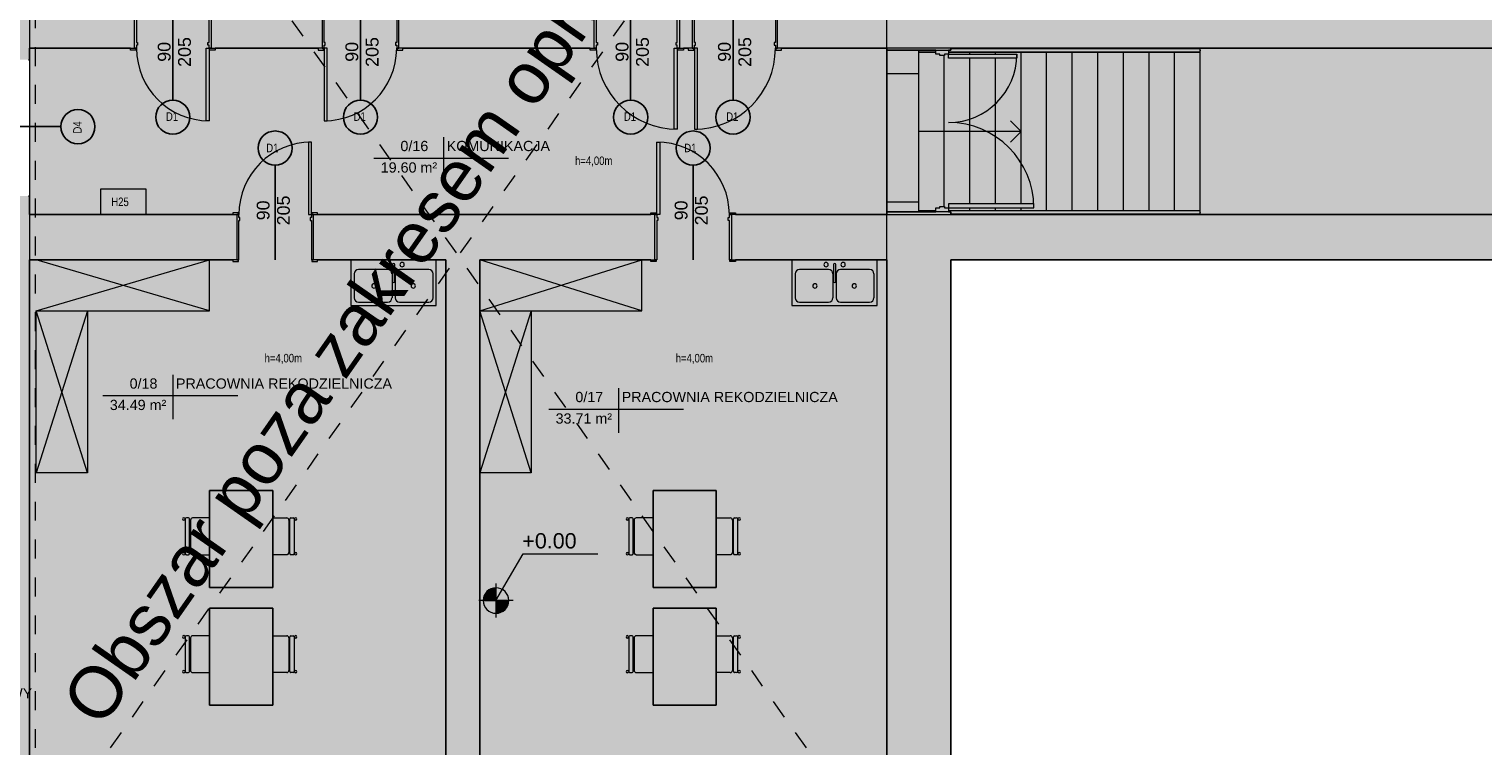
# Model space of a CAD drawing. Header units: centimetres. Extents: x 14504 to 44111, y -18976 to -7683.
# Tile 52 of 141: x 23397 to 25101, y -14026 to -13185. Entities that reach past the tile are written whole.
import ezdxf

# ---------------------------------------------------------------- set-up
doc = ezdxf.new("R2010")
doc.units = ezdxf.units.CM
doc.linetypes.add('Aligning Line 1_8_', pattern=[0.635, 0.3175, -0.3175])
doc.linetypes.add('Ponad', pattern=[0.396875, 0.238125, -0.15875])
for name, color, linetype, lineweight in [('A-AREA', 32, 'Continuous', 9), ('A-AREA-IDEN', 4, 'Continuous', 9), ('A-DETL', 6, 'Continuous', 9), ('A-DETL-GENF', 92, 'Continuous', 9), ('A-DETL-MEDM', 33, 'Continuous', 25), ('A-DETL-THIN', 151, 'Continuous', 9), ('A-DOOR', 31, 'Continuous', 9), ('A-DOOR-FRAM', 31, 'Continuous', 18), ('A-FLOR', 192, 'Continuous', 9), ('A-FLOR-HRAL', 11, 'Continuous', 9), ('A-WALL', 4, 'Continuous', 9), ('A-WALL-PATT', 111, 'Continuous', 25), ('G-ANNO-DIMS', 111, 'Continuous', 9), ('G-ANNO-TEXT', 8, 'Continuous', 9), ('I-FURN', 30, 'Continuous', 9), ('I-WALL', 2, 'Continuous', 9), ('P-SANR-FIXT', 6, 'Continuous', 9), ('S-STRS', 31, 'Continuous', 9), ('S-STRS-ANNO', 31, 'Continuous', 9)]:
    doc.layers.add(name, color=color, linetype=linetype, lineweight=lineweight)
doc.styles.add('Arial', font='arial.ttf', dxfattribs={"height": 23.8125})
doc.styles.add('Arial_1', font='arial.ttf', dxfattribs={"height": 12})
doc.styles.add('Arial_2', font='arial.ttf', dxfattribs={"height": 18})
doc.styles.add('Arial_3', font='arial.ttf', dxfattribs={"width": 0.8, "height": 18})
doc.styles.add('Arial_5', font='arial.ttf', dxfattribs={"height": 15})

# ---------------------------------------------------------------- blocks, each defined once
blk = doc.blocks.new('Drzwi-wewnętrzne-jednoskrzydłowe-dwupanelowe-drewniane - 900 x 2100mm-321364-3_Poziom parteru')
at = {"layer": 'A-DOOR', "lineweight": 18}
for p, q in [((42.5, 111.1825), (39, 111.1825)), ((39, 111.1825), (39, 26.1825)), ((42.5, 26.1825), (42.5, 111.1825)), ((39, 26.1825), (42.5, 26.1825))]:
    blk.add_line(p, q, dxfattribs=at)
at = {"layer": 'A-DOOR'}
for p, q in [((-43.135, 28.1825), (-49.635, 28.1825)), ((-49.635, 28.1825), (-49.635, 26.1825)), ((-49.635, 26.1825), (-43.135, 26.1825)), ((-43.135, 26.1825), (-43.135, 28.1825)), ((49.635, 28.1825), (43.135, 28.1825)), ((43.135, 28.1825), (43.135, 26.1825)), ((43.135, 26.1825), (49.635, 26.1825)), ((49.635, 26.1825), (49.635, 28.1825)), ((-43.135, -26.8175), (-49.635, -26.8175)), ((-49.635, -26.8175), (-49.635, -28.8175)), ((-49.635, -28.8175), (-43.135, -28.8175)), ((-43.135, -28.8175), (-43.135, -26.8175)), ((49.635, -26.8175), (43.135, -26.8175)), ((43.135, -26.8175), (43.135, -28.8175)), ((43.135, -28.8175), (49.635, -28.8175)), ((49.635, -28.8175), (49.635, -26.8175))]:
    blk.add_line(p, q, dxfattribs=at)
blk.add_arc((42.5, 26.1825), 85, 90, 180, dxfattribs=at)
at = {"layer": 'A-DOOR-FRAM'}
for p, q in [((-42.5, 26.1825), (-45, 26.1825)), ((-45, 26.1825), (-45, -26.8175)), ((-42.5, 22.6825), (-42.5, 26.1825)), ((-41.23, 22.6825), (-42.5, 22.6825)), ((-42.5, -26.8175), (-42.5, 19.19)), ((-42.5, 19.19), (-41.23, 19.19)), ((-41.23, 19.19), (-41.23, 22.6825)), ((42.5, 22.6825), (41.23, 22.6825)), ((41.23, 22.6825), (41.23, 19.19)), ((41.23, 19.19), (42.5, 19.19)), ((42.5, 26.1825), (42.5, 22.6825)), ((45, 26.1825), (42.5, 26.1825)), ((42.5, 19.19), (42.5, -26.8175)), ((45, -26.8175), (45, 26.1825)), ((-45, -26.8175), (-42.5, -26.8175)), ((42.5, -26.8175), (45, -26.8175))]:
    blk.add_line(p, q, dxfattribs=at)
blk = doc.blocks.new('Drzwi-wewnętrzne-jednoskrzydłowe-dwupanelowe-drewniane - 900 x 2100mm-321421-3_Poziom parteru')
at = {"layer": 'A-DOOR'}
for p, q in [((-49.635, 19.3175), (-43.135, 19.3175)), ((-49.635, 17.3175), (-49.635, 19.3175)), ((-43.135, 17.3175), (-49.635, 17.3175)), ((-43.135, 19.3175), (-43.135, 17.3175)), ((43.135, 19.3175), (49.635, 19.3175)), ((43.135, 17.3175), (43.135, 19.3175)), ((49.635, 17.3175), (43.135, 17.3175)), ((49.635, 19.3175), (49.635, 17.3175)), ((-49.635, -16.6825), (-43.135, -16.6825)), ((-49.635, -18.6825), (-49.635, -16.6825)), ((-43.135, -16.6825), (-43.135, -18.6825)), ((43.135, -16.6825), (49.635, -16.6825)), ((43.135, -18.6825), (43.135, -16.6825)), ((49.635, -16.6825), (49.635, -18.6825)), ((-43.135, -18.6825), (-49.635, -18.6825)), ((49.635, -18.6825), (43.135, -18.6825))]:
    blk.add_line(p, q, dxfattribs=at)
at = {"layer": 'A-DOOR', "lineweight": 18}
for p, q in [((39, -16.6825), (42.5, -16.6825)), ((39, -101.6825), (39, -16.6825)), ((42.5, -16.6825), (42.5, -101.6825)), ((42.5, -101.6825), (39, -101.6825))]:
    blk.add_line(p, q, dxfattribs=at)
at = {"layer": 'A-DOOR'}
blk.add_arc((42.5, -16.6825), 85, 180, 270, dxfattribs=at)
at = {"layer": 'A-DOOR-FRAM'}
for p, q in [((-45, 17.3175), (-42.5, 17.3175)), ((-45, -16.6825), (-45, 17.3175)), ((-42.5, 17.3175), (-42.5, -9.69)), ((42.5, 17.3175), (45, 17.3175)), ((42.5, -9.69), (42.5, 17.3175)), ((45, 17.3175), (45, -16.6825)), ((-42.5, -16.6825), (-45, -16.6825)), ((-42.5, -9.69), (-41.23, -9.69)), ((-42.5, -13.1825), (-42.5, -16.6825)), ((-41.23, -13.1825), (-42.5, -13.1825)), ((-41.23, -9.69), (-41.23, -13.1825)), ((41.23, -9.69), (42.5, -9.69)), ((41.23, -13.1825), (41.23, -9.69)), ((42.5, -13.1825), (41.23, -13.1825)), ((42.5, -16.6825), (42.5, -13.1825)), ((45, -16.6825), (42.5, -16.6825))]:
    blk.add_line(p, q, dxfattribs=at)
blk = doc.blocks.new('Drzwi-wewnętrzne-jednoskrzydłowe-dwupanelowe-drewniane - 900 x 2100mm-327950-3_Poziom parteru')
at = {"layer": 'A-DOOR'}
for p, q in [((-49.635, 28.8175), (-43.135, 28.8175)), ((-49.635, 26.8175), (-49.635, 28.8175)), ((-43.135, 26.8175), (-49.635, 26.8175)), ((-43.135, 28.8175), (-43.135, 26.8175)), ((43.135, 28.8175), (49.635, 28.8175)), ((43.135, 26.8175), (43.135, 28.8175)), ((49.635, 26.8175), (43.135, 26.8175)), ((49.635, 28.8175), (49.635, 26.8175)), ((-49.635, -26.1825), (-43.135, -26.1825)), ((-49.635, -28.1825), (-49.635, -26.1825)), ((-43.135, -28.1825), (-49.635, -28.1825)), ((-43.135, -26.1825), (-43.135, -28.1825)), ((43.135, -26.1825), (49.635, -26.1825)), ((43.135, -28.1825), (43.135, -26.1825)), ((49.635, -28.1825), (43.135, -28.1825)), ((49.635, -26.1825), (49.635, -28.1825))]:
    blk.add_line(p, q, dxfattribs=at)
at = {"layer": 'A-DOOR', "lineweight": 18}
for p, q in [((39, -26.1825), (42.5, -26.1825)), ((39, -111.1825), (39, -26.1825)), ((42.5, -26.1825), (42.5, -111.1825)), ((42.5, -111.1825), (39, -111.1825))]:
    blk.add_line(p, q, dxfattribs=at)
at = {"layer": 'A-DOOR'}
blk.add_arc((42.5, -26.1825), 85, 180, 270, dxfattribs=at)
at = {"layer": 'A-DOOR-FRAM'}
for p, q in [((-45, 26.8175), (-42.5, 26.8175)), ((-45, -26.1825), (-45, 26.8175)), ((-42.5, 26.8175), (-42.5, -19.19)), ((42.5, 26.8175), (45, 26.8175)), ((42.5, -19.19), (42.5, 26.8175)), ((45, 26.8175), (45, -26.1825)), ((-42.5, -26.1825), (-45, -26.1825)), ((-42.5, -19.19), (-41.23, -19.19)), ((-42.5, -22.6825), (-42.5, -26.1825)), ((-41.23, -22.6825), (-42.5, -22.6825)), ((-41.23, -19.19), (-41.23, -22.6825)), ((41.23, -19.19), (42.5, -19.19)), ((41.23, -22.6825), (41.23, -19.19)), ((42.5, -22.6825), (41.23, -22.6825)), ((42.5, -26.1825), (42.5, -22.6825)), ((45, -26.1825), (42.5, -26.1825))]:
    blk.add_line(p, q, dxfattribs=at)
blk = doc.blocks.new('wewnetrzne dwupanelowe - 900 x 2100mm-581646-3_Poziom parteru')
at = {"layer": 'A-DOOR'}
for p, q in [((-54.635, 19.3175), (-48.135, 19.3175)), ((-54.635, 17.3175), (-54.635, 19.3175)), ((-48.135, 17.3175), (-54.635, 17.3175)), ((-48.135, 19.3175), (-48.135, 17.3175)), ((48.135, 19.3175), (54.635, 19.3175)), ((48.135, 17.3175), (48.135, 19.3175)), ((54.635, 17.3175), (48.135, 17.3175)), ((54.635, 19.3175), (54.635, 17.3175)), ((-54.635, -16.6825), (-48.135, -16.6825)), ((-54.635, -18.6825), (-54.635, -16.6825)), ((-48.135, -16.6825), (-48.135, -18.6825)), ((48.135, -16.6825), (54.635, -16.6825)), ((48.135, -18.6825), (48.135, -16.6825)), ((54.635, -16.6825), (54.635, -18.6825)), ((-48.135, -18.6825), (-54.635, -18.6825)), ((54.635, -18.6825), (48.135, -18.6825))]:
    blk.add_line(p, q, dxfattribs=at)
at = {"layer": 'A-DOOR', "lineweight": 18}
for p, q in [((44, -16.6825), (47.5, -16.6825)), ((44, -111.6825), (44, -16.6825)), ((47.5, -16.6825), (47.5, -111.6825)), ((47.5, -111.6825), (44, -111.6825))]:
    blk.add_line(p, q, dxfattribs=at)
at = {"layer": 'A-DOOR'}
blk.add_arc((47.5, -16.6825), 95, 180, 270, dxfattribs=at)
at = {"layer": 'A-DOOR-FRAM'}
for p, q in [((-50, 17.3175), (-47.5, 17.3175)), ((-50, -16.6825), (-50, 17.3175)), ((-47.5, 17.3175), (-47.5, -9.69)), ((47.5, 17.3175), (50, 17.3175)), ((47.5, -9.69), (47.5, 17.3175)), ((50, 17.3175), (50, -16.6825)), ((-47.5, -16.6825), (-50, -16.6825)), ((-47.5, -9.69), (-46.23, -9.69)), ((-47.5, -13.1825), (-47.5, -16.6825)), ((-46.23, -13.1825), (-47.5, -13.1825)), ((-46.23, -9.69), (-46.23, -13.1825)), ((46.23, -9.69), (47.5, -9.69)), ((46.23, -13.1825), (46.23, -9.69)), ((47.5, -13.1825), (46.23, -13.1825)), ((47.5, -16.6825), (47.5, -13.1825)), ((50, -16.6825), (47.5, -16.6825))]:
    blk.add_line(p, q, dxfattribs=at)
blk = doc.blocks.new('wewnetrzne dwupanelowe - 900 x 2100mm-408655-3_Poziom parteru')
at = {"layer": 'A-DOOR', "lineweight": 18}
for p, q in [((47.5, 111.6825), (44, 111.6825)), ((44, 111.6825), (44, 16.6825)), ((47.5, 16.6825), (47.5, 111.6825)), ((44, 16.6825), (47.5, 16.6825))]:
    blk.add_line(p, q, dxfattribs=at)
at = {"layer": 'A-DOOR'}
for p, q in [((-48.135, 18.6825), (-54.635, 18.6825)), ((-54.635, 18.6825), (-54.635, 16.6825)), ((-48.135, 16.6825), (-48.135, 18.6825)), ((54.635, 18.6825), (48.135, 18.6825)), ((48.135, 18.6825), (48.135, 16.6825)), ((54.635, 16.6825), (54.635, 18.6825)), ((-54.635, 16.6825), (-48.135, 16.6825)), ((48.135, 16.6825), (54.635, 16.6825)), ((-48.135, -17.3175), (-54.635, -17.3175)), ((-54.635, -17.3175), (-54.635, -19.3175)), ((-54.635, -19.3175), (-48.135, -19.3175)), ((-48.135, -19.3175), (-48.135, -17.3175)), ((54.635, -17.3175), (48.135, -17.3175)), ((48.135, -17.3175), (48.135, -19.3175)), ((48.135, -19.3175), (54.635, -19.3175)), ((54.635, -19.3175), (54.635, -17.3175))]:
    blk.add_line(p, q, dxfattribs=at)
blk.add_arc((47.5, 16.6825), 95, 90, 180, dxfattribs=at)
at = {"layer": 'A-DOOR-FRAM'}
for p, q in [((-47.5, 16.6825), (-50, 16.6825)), ((-50, 16.6825), (-50, -17.3175)), ((-47.5, 13.1825), (-47.5, 16.6825)), ((-46.23, 13.1825), (-47.5, 13.1825)), ((-47.5, -17.3175), (-47.5, 9.69)), ((-47.5, 9.69), (-46.23, 9.69)), ((-46.23, 9.69), (-46.23, 13.1825)), ((47.5, 13.1825), (46.23, 13.1825)), ((46.23, 13.1825), (46.23, 9.69)), ((46.23, 9.69), (47.5, 9.69)), ((47.5, 16.6825), (47.5, 13.1825)), ((50, 16.6825), (47.5, 16.6825)), ((47.5, 9.69), (47.5, -17.3175)), ((50, -17.3175), (50, 16.6825)), ((-50, -17.3175), (-47.5, -17.3175)), ((47.5, -17.3175), (50, -17.3175))]:
    blk.add_line(p, q, dxfattribs=at)
blk = doc.blocks.new('Drzwi-wewnętrzne-jednoskrzydłowe-dwupanelowe-drewniane - 900 x 2100mm-310184-3_Poziom parteru')
at = {"layer": 'A-DOOR', "lineweight": 18}
for p, q in [((42.5, 101.6825), (39, 101.6825)), ((39, 101.6825), (39, 16.6825)), ((42.5, 16.6825), (42.5, 101.6825)), ((39, 16.6825), (42.5, 16.6825))]:
    blk.add_line(p, q, dxfattribs=at)
at = {"layer": 'A-DOOR'}
for p, q in [((-43.135, 18.6825), (-49.635, 18.6825)), ((-49.635, 18.6825), (-49.635, 16.6825)), ((-43.135, 16.6825), (-43.135, 18.6825)), ((49.635, 18.6825), (43.135, 18.6825)), ((43.135, 18.6825), (43.135, 16.6825)), ((49.635, 16.6825), (49.635, 18.6825)), ((-49.635, 16.6825), (-43.135, 16.6825)), ((43.135, 16.6825), (49.635, 16.6825)), ((-43.135, -17.3175), (-49.635, -17.3175)), ((-49.635, -17.3175), (-49.635, -19.3175)), ((-49.635, -19.3175), (-43.135, -19.3175)), ((-43.135, -19.3175), (-43.135, -17.3175)), ((49.635, -17.3175), (43.135, -17.3175)), ((43.135, -17.3175), (43.135, -19.3175)), ((43.135, -19.3175), (49.635, -19.3175)), ((49.635, -19.3175), (49.635, -17.3175))]:
    blk.add_line(p, q, dxfattribs=at)
blk.add_arc((42.5, 16.6825), 85, 90, 180, dxfattribs=at)
at = {"layer": 'A-DOOR-FRAM'}
for p, q in [((-42.5, 16.6825), (-45, 16.6825)), ((-45, 16.6825), (-45, -17.3175)), ((-42.5, 13.1825), (-42.5, 16.6825)), ((-41.23, 13.1825), (-42.5, 13.1825)), ((-42.5, -17.3175), (-42.5, 9.69)), ((-42.5, 9.69), (-41.23, 9.69)), ((-41.23, 9.69), (-41.23, 13.1825)), ((42.5, 13.1825), (41.23, 13.1825)), ((41.23, 13.1825), (41.23, 9.69)), ((41.23, 9.69), (42.5, 9.69)), ((42.5, 16.6825), (42.5, 13.1825)), ((45, 16.6825), (42.5, 16.6825)), ((42.5, 9.69), (42.5, -17.3175)), ((45, -17.3175), (45, 16.6825)), ((-45, -17.3175), (-42.5, -17.3175)), ((42.5, -17.3175), (45, -17.3175))]:
    blk.add_line(p, q, dxfattribs=at)
blk = doc.blocks.new('Typ poręczy górnej - Górna poręcz_wewnętrzny_-448708-3_Poziom parteru')
at = {"layer": 'A-FLOR-HRAL'}
for p, q in [((17883.1, -9390.3), (17903.1, -9390.3)), ((17918.1, -9390.3), (18213.1, -9390.3)), ((18213.1, -9386.3), (17920.6, -9386.3))]:
    blk.add_line(p, q, dxfattribs=at)
at = {"layer": 'A-FLOR-HRAL', "flags": 128}
for points in [[(17883.1, -9388.5), (17883.1, -9388.3), (17883.1, -9388)], [(18213.1, -9388), (18213.1, -9388.3), (18213.1, -9388.5)]]:
    blk.add_lwpolyline(points, dxfattribs=at)
blk = doc.blocks.new('Typ poręczy górnej - Górna poręcz_wewnętrzny_-V7-3_Poziom parteru')
at = {"layer": 'A-FLOR-HRAL'}
for p, q in [((17883.1, -9390.3), (17883.1, -9387.7)), ((17903.1, -9390.3), (17883.1, -9390.3)), ((18213.1, -9390.3), (17918.1, -9390.3)), ((18213.1, -9386.3), (17920.6, -9386.3)), ((18213.1, -9390.3), (18213.1, -9386.3))]:
    blk.add_line(p, q, dxfattribs=at)
blk = doc.blocks.new('Typ poręczy górnej - Górna poręcz_wewnętrzny_-448719-3_Poziom parteru')
at = {"layer": 'A-FLOR-HRAL'}
for p, q in [((17903.1, -9576.2), (17883.1, -9576.2)), ((18213.1, -9576.2), (17918.1, -9576.2)), ((17920.6, -9580.2), (18213.1, -9580.2))]:
    blk.add_line(p, q, dxfattribs=at)
at = {"layer": 'A-FLOR-HRAL', "flags": 128}
blk.add_lwpolyline([(18213.1, -9578), (18213.1, -9578.2), (18213.1, -9578.4)], dxfattribs=at)
blk = doc.blocks.new('Typ poręczy górnej - Górna poręcz_wewnętrzny_-V8-3_Poziom parteru')
at = {"layer": 'A-FLOR-HRAL'}
for p, q in [((17883.1, -9577.7), (17883.1, -9576.2)), ((17903.1, -9576.2), (17883.1, -9576.2)), ((18213.1, -9576.2), (17918.1, -9576.2)), ((18213.1, -9580.2), (18213.1, -9576.2)), ((18213.1, -9580.2), (17920.6, -9580.2))]:
    blk.add_line(p, q, dxfattribs=at)
blk = doc.blocks.new('Krzesło Breuera - Krzesło Breuera-494065-3_Poziom parteru')
at = {"layer": 'I-FURN'}
for p, q in [((-21.6, 7.1), (-21.6, -12.7)), ((21.6, -12.7), (21.6, 7.1)), ((20.3, -16.3), (-20.3, -16.3)), ((-19.1, -15.2), (19, -15.2)), ((-21.6, -17.6), (-21.6, -20.1)), ((-20.3, -21.3), (20.3, -21.3)), ((21.6, -20.1), (21.6, -17.6))]:
    blk.add_line(p, q, dxfattribs=at)
for centre, radius, start, end in [((-19.1, -12.7), 2.54, 180, 270), ((-20.3, -17.6), 1.27, 90, 180), ((19, -12.7), 2.54, 270, 360), ((20.3, -17.6), 1.27, 360, 90), ((-20.3, -23.1), 1.51, 360, 180), ((-20.3, -23.1), 1.51, 180, 360), ((-20.3, -20.1), 1.27, 180, 270), ((20.4, -23.1), 1.51, 360, 180), ((20.4, -23.1), 1.51, 180, 360), ((20.3, -20.1), 1.27, 270, 360)]:
    blk.add_arc(centre, radius, start, end, dxfattribs=at)
blk = doc.blocks.new('Krzesło Breuera - Krzesło Breuera-V10-3_Poziom parteru')
at = {"layer": 'I-FURN'}
for p, q in [((-21.6, 17.6), (-21.6, 20.1)), ((-20.3, 21.3), (20.3, 21.3)), ((21.6, 20.1), (21.6, 17.6)), ((-21.6, -3.8), (-21.6, 12.7)), ((20.3, 16.3), (-20.3, 16.3)), ((-19.1, 15.2), (19, 15.2)), ((21.6, 12.7), (21.6, -3.8))]:
    blk.add_line(p, q, dxfattribs=at)
for centre, radius, start, end in [((-20.3, 23.1), 1.51, 0, 180), ((-20.3, 23.1), 1.51, 180, 0), ((-20.3, 20.1), 1.27, 90, 180), ((-20.3, 17.6), 1.27, 180, 270), ((20.4, 23.1), 1.51, 0, 180), ((20.4, 23.1), 1.51, 180, 0), ((20.3, 20.1), 1.27, 0, 90), ((20.3, 17.6), 1.27, 270, 0), ((-19.1, 12.7), 2.54, 90, 180), ((19, 12.7), 2.54, 0, 90)]:
    blk.add_arc(centre, radius, start, end, dxfattribs=at)
blk = doc.blocks.new('Zlew kuchenny podwójny - 1000 x 535mm-496617-3_Poziom parteru')
at = {"layer": 'P-SANR-FIXT'}
for p, q in [((51.6, 27), (-48.4, 27)), ((-48.4, 27), (-48.4, -26.5)), ((0.3, 21.3), (0.3, 1.5)), ((2.8, 21.3), (2.8, 1.5)), ((51.6, -26.5), (51.6, 27)), ((-44.6, 10.5), (-44.6, -17.6)), ((-5.4, 15.6), (-39.5, 15.6)), ((-0.3, 10.5), (-0.3, -17.6)), ((3.5, 10.5), (3.5, -17.6)), ((42.7, 15.6), (8.6, 15.6)), ((47.8, -17.6), (47.8, 10.5)), ((-48.4, -26.5), (51.6, -26.5)), ((-39.5, -22.7), (-5.4, -22.7)), ((8.6, -22.7), (42.7, -22.7))]:
    blk.add_line(p, q, dxfattribs=at)
for centre, radius, start, end in [((-8.4, 21.3), 2.54, 360, 180), ((-8.4, 21.3), 2.54, 180, 360), ((1.6, 21.3), 1.27, 360, 180), ((11.6, 21.3), 2.54, 360, 180), ((11.6, 21.3), 2.54, 180, 360), ((-39.5, 10.5), 5.08, 90, 180), ((-5.4, 10.5), 5.08, 360, 90), ((1.6, 1.5), 1.27, 180, 0), ((8.6, 10.5), 5.08, 90, 180), ((42.7, 10.5), 5.08, 360, 90), ((-21.5, -3.6), 2.54, 0, 180), ((-21.5, -3.6), 2.54, 180, 360), ((24.7, -3.6), 2.54, 0, 180), ((24.7, -3.6), 2.54, 180, 360), ((-39.5, -17.6), 5.08, 180, 270), ((-5.4, -17.6), 5.08, 270, 0), ((8.6, -17.6), 5.08, 180, 270), ((42.7, -17.6), 5.08, 270, 0)]:
    blk.add_arc(centre, radius, start, end, dxfattribs=at)
blk = doc.blocks.new('Drzwi-korytarz-niesymetryczne-wpuszczane - Drzwi dwuskrzydłowe 1800 x 2100mm-575883-3_Poziom parteru')
at = {"layer": 'A-DOOR', "lineweight": 18}
for p, q in [((-85.5, -35.635), (-90, -35.635)), ((-90, -35.635), (-90, -135.635)), ((-85.5, -135.635), (-85.5, -35.635)), ((85.5, -35.635), (90, -35.635)), ((85.5, -115.635), (85.5, -35.635)), ((90, -35.635), (90, -115.635)), ((90, -115.635), (85.5, -115.635)), ((-90, -135.635), (-85.5, -135.635))]:
    blk.add_line(p, q, dxfattribs=at)
at = {"layer": 'A-DOOR'}
for centre, radius, start, end in [((-90, -35.635), 100, 270, 360), ((90, -35.635), 80, 180, 270)]:
    blk.add_arc(centre, radius, start, end, dxfattribs=at)
at = {"layer": 'A-DOOR-FRAM'}
for p, q in [((-95, -20.635), (-90, -20.635)), ((-95, -35.635), (-95, -20.635)), ((-90, -20.635), (-90, -25.55625)), ((-90, -25.55625), (-88.4125, -25.55625)), ((-90, -30.65875), (-90, -35.635)), ((-88.4125, -30.65875), (-90, -30.65875)), ((-88.4125, -25.55625), (-88.4125, -30.65875)), ((88.4125, -25.55625), (90, -25.55625)), ((88.4125, -30.65875), (88.4125, -25.55625)), ((90, -30.65875), (88.4125, -30.65875)), ((90, -20.635), (95, -20.635)), ((90, -25.55625), (90, -20.635)), ((90, -35.635), (90, -30.65875)), ((95, -20.635), (95, -35.635)), ((-90, -35.635), (-95, -35.635)), ((95, -35.635), (90, -35.635))]:
    blk.add_line(p, q, dxfattribs=at)
blk = doc.blocks.new('Etyk_pom_1_mala - Etyk_pom_1_mala-219433-3_Poziom parteru')
at = {"layer": 'A-AREA-IDEN'}
for p, q in [((-0.096, 0.144), (-0.096, -0.378)), ((-0.915, -0.101), (0.666, -0.101))]:
    blk.add_line(p, q, dxfattribs=at)

msp = doc.modelspace()

# ---------------------------------------------------------------- hatches: boundary and pattern name
at = {"layer": 'A-DETL-GENF', "transparency": 33554508}
h = msp.add_hatch(color=9, dxfattribs=at)
h.paths.add_polyline_path([(23885, -14162.7), (23925, -14162.7), (23925, -13455.9), (24130, -13455.9), (24130, -13402.9), (23730, -13402.9), (23730, -13455.9), (23885, -13455.9), (23885, -14031.9)])
h.paths.add_polyline_path([(23455.2, -13455.9), (23640, -13455.9), (23640, -13402.9), (23397, -13402.9), (23397, -13455.9)])
h.paths.add_polyline_path([(24335.5, -13455.9), (24402, -13455.9), (24402, -13402.9), (24220, -13402.9), (24220, -13455.9), (24274, -13455.9)])
h.paths.add_polyline_path([(24335.5, -13207.9), (24402, -13207.9), (24402, -13173.9), (24274, -13173.9), (24274, -13207.9), (24278.6, -13207.9)])
h.paths.add_polyline_path([(24159, -13207.9), (24174, -13207.9), (24174, -13173.9), (24169, -13173.9), (24169, -13059.9), (24184.9, -13059.9), (24184.9, -13053.9), (24169, -13053.9), (24169, -12837.9), (24175, -12837.9), (24175, -12831.9), (24169, -12831.9), (24169, -12739.9), (24163, -12739.9), (24163, -12831.9), (24157, -12831.9), (24157, -12837.9), (24163, -12837.9), (24163, -13053.9), (24147.1, -13053.9), (24147.1, -13059.9), (24163, -13059.9), (24163.1, -13171.9), (24163.6, -13171.9), (24163.6, -13173.9), (24159, -13173.9), (24159, -13204.4)])
h.paths.add_polyline_path([(23925, -13207.9), (24059, -13207.9), (24059, -13173.9), (23925, -13173.9), (23925, -13059.9), (24062.1, -13059.9), (24062.1, -13053.9), (24043, -13053.9), (24043, -13055.5), (24041, -13055.5), (24041, -13050.9), (24035, -13050.9), (24035, -13055.5), (24033, -13055.5), (24033, -13053.9), (23925, -13053.9), (23925, -12962.9), (24033, -12962.9), (24033, -12961.3), (24035, -12961.3), (24035, -12965.9), (24041, -12965.9), (24041, -12954.9), (24035, -12954.9), (24035, -12959.5), (24033, -12959.5), (24033, -12956.9), (23925, -12956.9), (23925, -12861.9), (24035, -12861.9), (24035, -12869.9), (24041, -12869.9), (24041, -12861.9), (24061, -12861.9), (24061, -12837.9), (24072, -12837.9), (24072, -12831.9), (24055, -12831.9), (24055, -12855.9), (23925, -12855.9), (23925, -12739.9), (23875, -12739.9), (23875, -13173.9), (23830, -13173.9), (23830, -13207.9), (23875, -13207.9)])
h.paths.add_polyline_path([(23719.3, -13207.9), (23740, -13207.9), (23740, -13173.9), (23695, -13173.9), (23695, -12739.9), (23685, -12739.9), (23685, -13173.9), (23610, -13173.9), (23610, -13207.9), (23631.3, -13207.9)])
h.paths.add_polyline_path([(23397, -13207.9), (23520, -13207.9), (23520, -13173.9), (23397, -13173.9)])
h.paths.add_polyline_path([(24335.5, -13059.9), (24402, -13059.9), (24402, -13053.9), (24299, -13054), (24299, -13055.5), (24297, -13055.5), (24297, -13050.9), (24291, -13050.9), (24291, -13055.5), (24289, -13055.5), (24289, -13053.9), (24269.9, -13053.9), (24269.9, -13059.9), (24307.6, -13059.9)])
h.paths.add_polyline_path([(24297, -12965.9), (24297, -12961.3), (24299, -12961.3), (24299, -12962.9), (24402, -12962.9), (24402, -12956.9), (24299, -12956.9), (24299, -12959.5), (24297, -12959.5), (24297, -12954.9), (24291, -12954.9), (24291, -12965.9), (24294.5, -12965.9)])
h.paths.add_polyline_path([(24294.5, -12869.9), (24297, -12869.9), (24297, -12861.9), (24402, -12861.9), (24402, -12855.9), (24277, -12855.9), (24277, -12831.9), (24260, -12831.9), (24260, -12837.9), (24271, -12837.9), (24271, -12861.9), (24291, -12861.9), (24291, -12869.9)])
for points in [[(23885, -14162.7), (23885, -13455.9), (23730, -13455.9), (23730, -13402.9), (24130, -13402.9), (24130, -13455.9), (23925, -13455.9), (23925, -14162.7), (24402, -14162.7), (24402, -13455.9), (24220, -13455.9), (24220, -13402.9), (24402, -13402.9), (24402, -13207.9), (24274, -13207.9), (24274, -13173.9), (24402, -13173.9), (24402, -13059.9), (24269.9, -13059.9), (24269.9, -13053.9), (24289, -13053.9), (24289, -13055.5), (24291, -13055.5), (24291, -13050.9), (24297, -13050.9), (24297, -13055.5), (24299, -13055.5), (24299, -13053.9), (24402, -13053.9), (24402, -12962.9), (24299, -12962.9), (24299, -12961.3), (24297, -12961.3), (24297, -12965.9), (24291, -12965.9), (24291, -12954.9), (24297, -12954.9), (24297, -12959.5), (24299, -12959.5), (24299, -12956.9), (24402, -12956.9), (24402, -12861.9), (24297, -12861.9), (24297, -12869.9), (24291, -12869.9), (24291, -12861.9), (24271, -12861.9), (24271, -12837.9), (24260, -12837.9), (24260, -12831.9), (24277, -12831.9), (24277, -12855.9), (24402, -12855.9), (24402, -12739.9), (24169, -12739.9), (24169, -12831.9), (24175, -12831.9), (24175, -12837.9), (24169, -12837.9), (24169, -13053.9), (24184.9, -13053.9), (24184.9, -13059.9), (24169, -13059.9), (24169, -13173.9), (24174, -13173.9), (24174, -13207.9), (24159, -13207.9), (24159, -13173.9), (24163.6, -13173.9), (24163.6, -13171.9), (24163, -13171.9), (24163, -13059.9), (24147.1, -13059.9), (24147.1, -13053.9), (24163, -13053.9), (24163, -12837.9), (24157, -12837.9), (24157, -12831.9), (24163, -12831.9), (24163, -12739.9), (23925, -12739.9), (23925, -12855.9), (24055, -12855.9), (24055, -12831.9), (24072, -12831.9), (24072, -12837.9), (24061, -12837.9), (24061, -12861.9), (24041, -12861.9), (24041, -12869.9), (24035, -12869.9), (24035, -12861.9), (23925, -12861.9), (23925, -12956.9), (24033, -12956.9), (24033, -12959.5), (24035, -12959.5), (24035, -12954.9), (24041, -12954.9), (24041, -12965.9), (24035, -12965.9), (24035, -12961.3), (24033, -12961.3), (24033, -12962.9), (23925, -12962.9), (23925, -13053.9), (24033, -13054), (24033, -13055.5), (24035, -13055.5), (24035, -13050.9), (24041, -13050.9), (24041, -13055.5), (24043, -13055.5), (24043, -13053.9), (24062.1, -13053.9), (24062.1, -13059.9), (23925, -13059.9), (23925, -13173.9), (24059, -13173.9), (24059, -13207.9), (23830, -13207.9), (23830, -13173.9), (23875, -13173.9), (23875, -12739.9), (23695, -12739.9), (23695, -13173.9), (23740, -13173.9), (23740, -13207.9), (23610, -13207.9), (23610, -13173.9), (23685, -13173.9), (23685, -12739.9), (23397, -12739.9), (23397, -13173.9), (23520, -13173.9), (23520, -13207.9), (23397, -13207.9), (23397, -13402.9), (23640, -13402.9), (23640, -13455.9), (23397, -13455.9), (23397, -14162.7), (23835.5, -14162.7)], [(26005, -13402.9), (26005, -13350.4), (26017, -13350.4), (26017, -13260.4), (26005, -13260.4), (26005, -13207.9), (24477, -13207.9), (24477, -13209.9), (24402, -13209.9), (24402, -13399.9), (24477, -13399.9), (24477, -13402.9), (25837.6, -13402.9)]]:
    msp.add_hatch(color=9, dxfattribs=at).paths.add_polyline_path(points)
h = msp.add_hatch(color=9, dxfattribs=at)
h.paths.add_polyline_path([(24469.5, -13402.9), (24477, -13402.9), (24477, -13399.9), (24402, -13399.9), (24402, -13402.9), (24467.5, -13402.9)])
h.paths.add_polyline_path([(24467.5, -13209.9), (24477, -13209.9), (24477, -13207.9), (24402, -13207.9), (24402, -13209.9), (24464.4, -13209.9)])
at = {"layer": 'A-WALL-PATT', "lineweight": 9, "transparency": 33554610}
h = msp.add_hatch(color=256, dxfattribs=at)
h.paths.add_polyline_path([(23381, -14237.7), (23397, -14237.7), (23397, -13381.3), (23351, -13381.3), (23351, -14237.7), (23367.2, -14237.7)])
h.paths.add_polyline_path([(23391.1, -13221.3), (23397, -13221.3), (23397, -12739.9), (23351, -12739.9), (23351, -13221.3), (23386, -13221.3)])
h = msp.add_hatch(color=256, dxfattribs=at)
h.paths.add_polyline_path([(24402, -14162.7), (24477, -14162.7), (24477, -13402.9), (24402, -13402.9), (24402, -14031.9)])
h.paths.add_polyline_path([(24439.5, -13207.9), (24477, -13207.9), (24477, -12739.9), (24402, -12739.9), (24402, -13207.9), (24423.5, -13207.9)])
for points in [[(24863.6, -13207.9), (25437, -13207.9), (25437, -13144.9), (24477, -13144.9), (24477, -13207.9), (24687.5, -13207.9)], [(25567.8, -13455.9), (25672, -13455.9), (25672, -13402.9), (24477, -13402.9), (24477, -13455.9), (24863.6, -13455.9)]]:
    msp.add_hatch(color=256, dxfattribs=at).paths.add_polyline_path(points)
at = {"layer": 'G-ANNO-DIMS'}
h = msp.add_hatch(color=256, dxfattribs=at)
edge = h.paths.add_edge_path()
edge.add_arc((23943.9, -13855.8), 15, 90, 180)
edge.add_line((23928.9, -13855.8), (23943.9, -13855.8))
edge.add_line((23943.9, -13855.8), (23943.9, -13840.8))
h = msp.add_hatch(color=256, dxfattribs=at)
edge = h.paths.add_edge_path()
edge.add_arc((23943.9, -13855.8), 15, 270, 360)
edge.add_line((23958.9, -13855.8), (23943.9, -13855.8))
edge.add_line((23943.9, -13855.8), (23943.9, -13870.8))

# ---------------------------------------------------------------- linework, layer by layer
at = {"layer": 'A-AREA'}
msp.add_line((24439.5, -13387.9), (24439.5, -13237.9), dxfattribs=at)
at = {"layer": 'A-DETL', "linetype": 'Aligning Line 1_8_', "ltscale": 70}
for p, q in [((23403.5, -12628.6), (23403.5, -14225.7)), ((24402, -12739.9), (23397, -14162.7)), ((23397, -12739.9), (24402, -14162.7))]:
    msp.add_line(p, q, dxfattribs=at)
at = {"layer": 'A-DETL-MEDM'}
for p, q in [((23565, -13157.7), (23565, -13268.7)), ((23785, -13157.7), (23785, -13268.7)), ((24101.8, -13157.7), (24101.8, -13268.7)), ((24221.8, -13157.7), (24221.8, -13268.7)), ((23322.8, -13299.8), (23433.8, -13299.8)), ((23685, -13455.9), (23685, -13344.9)), ((24175, -13455.9), (24175, -13344.9))]:
    msp.add_line(p, q, dxfattribs=at)
for centre in [(23565, -13288.7), (23785, -13288.7), (24101.8, -13288.7), (24221.8, -13288.7), (23453.8, -13299.8), (23685, -13324.9), (24175, -13324.9)]:
    msp.add_circle(centre, 20, dxfattribs=at)
at = {"layer": 'A-DETL-THIN'}
for p, q in [((23397, -12739.9), (23397, -14162.7)), ((24402, -14162.7), (24402, -12739.9)), ((26005, -13207.9), (24402, -13207.9)), ((24402, -13207.9), (24402, -13402.9)), ((23480.7, -13372.9), (23533.5, -13372.9)), ((23480.7, -13402.9), (23480.7, -13372.9)), ((23533.5, -13372.9), (23533.5, -13402.9)), ((23533.5, -13402.9), (23480.7, -13402.9)), ((24402, -13402.9), (26005, -13402.9)), ((23405, -13515.9), (23608.1, -13455.9)), ((23608.1, -13515.9), (23405, -13455.9)), ((23608.1, -13455.9), (23418.1, -13455.9)), ((23608.1, -13515.9), (23608.1, -13455.9)), ((23925, -13515.9), (24115, -13455.9)), ((24115, -13515.9), (23925, -13455.9)), ((24115, -13515.9), (24115, -13455.9)), ((23405, -13515.9), (23608.1, -13515.9)), ((23405, -13515.9), (23465, -13515.9)), ((23405, -13705.9), (23405, -13515.9)), ((23465, -13515.9), (23405, -13705.9)), ((23465, -13705.9), (23405, -13515.9)), ((23465, -13515.9), (23465, -13705.9)), ((23925, -13515.9), (24115, -13515.9)), ((23925, -13515.9), (23985, -13515.9)), ((23985, -13515.9), (23925, -13705.9)), ((23985, -13705.9), (23925, -13515.9)), ((23985, -13515.9), (23985, -13705.9)), ((23465, -13705.9), (23405, -13705.9)), ((23985, -13705.9), (23925, -13705.9)), ((23682.1, -13726.6), (23608.1, -13726.6)), ((23608.1, -13726.6), (23608.1, -13840.6)), ((23608.1, -13726.6), (23682.1, -13726.6)), ((23608.1, -13840.6), (23608.1, -13726.6)), ((23682.1, -13840.6), (23682.1, -13726.6)), ((23682.1, -13726.6), (23682.1, -13840.6)), ((24202.1, -13726.6), (24128.1, -13726.6)), ((24128.1, -13726.6), (24128.1, -13840.6)), ((24128.1, -13726.6), (24202.1, -13726.6)), ((24128.1, -13840.6), (24128.1, -13726.6)), ((24202.1, -13840.6), (24202.1, -13726.6)), ((24202.1, -13726.6), (24202.1, -13840.6)), ((23608.1, -13840.6), (23682.1, -13840.6)), ((23682.1, -13840.6), (23608.1, -13840.6)), ((24128.1, -13840.6), (24202.1, -13840.6)), ((24202.1, -13840.6), (24128.1, -13840.6)), ((23682.1, -13864.6), (23608.1, -13864.6)), ((23608.1, -13864.6), (23608.1, -13978.6)), ((23608.1, -13864.6), (23682.1, -13864.6)), ((23608.1, -13978.6), (23608.1, -13864.6)), ((23682.1, -13978.6), (23682.1, -13864.6)), ((23682.1, -13864.6), (23682.1, -13978.6)), ((24202.1, -13864.6), (24128.1, -13864.6)), ((24128.1, -13864.6), (24128.1, -13978.6)), ((24128.1, -13864.6), (24202.1, -13864.6)), ((24128.1, -13978.6), (24128.1, -13864.6)), ((24202.1, -13978.6), (24202.1, -13864.6)), ((24202.1, -13864.6), (24202.1, -13978.6)), ((23608.1, -13978.6), (23682.1, -13978.6)), ((23682.1, -13978.6), (23608.1, -13978.6)), ((24128.1, -13978.6), (24202.1, -13978.6)), ((24202.1, -13978.6), (24128.1, -13978.6))]:
    msp.add_line(p, q, dxfattribs=at)
at = {"layer": 'A-FLOR'}
for p, q in [((24402, -13237.9), (24402, -13209.9)), ((24439.5, -13237.9), (24402, -13237.9)), ((24439.5, -13387.9), (24439.5, -13237.9)), ((24402, -13399.9), (24402, -13387.9)), ((24402, -13387.9), (24439.5, -13387.9))]:
    msp.add_line(p, q, dxfattribs=at)
at = {"layer": 'A-WALL', "lineweight": 25}
for p, q in [((23397, -13221.3), (23397, -13207.9)), ((23397, -13207.9), (23515.4, -13207.9)), ((23614.6, -13207.9), (23735.4, -13207.9)), ((23834.6, -13207.9), (24054.4, -13207.9)), ((24163.6, -13207.9), (24169.4, -13207.9)), ((24278.6, -13207.9), (24402, -13207.9)), ((24402, -13207.9), (24402, -13209.9)), ((24477, -13209.9), (24477, -13207.9)), ((24477, -13207.9), (25860.4, -13207.9)), ((23396, -13221.3), (23397, -13221.3)), ((24402, -13209.9), (24459.5, -13209.9)), ((24474.5, -13209.9), (24477, -13209.9)), ((23397, -13381.3), (23396, -13381.3)), ((23397, -13402.9), (23397, -13381.3)), ((24402, -13399.9), (24402, -13402.9)), ((24459.5, -13399.9), (24402, -13399.9)), ((24477, -13399.9), (24474.5, -13399.9)), ((24477, -13402.9), (24477, -13399.9)), ((23397, -14162.7), (23397, -13455.9)), ((24402, -13455.9), (24402, -14162.7)), ((24477, -14237.7), (24477, -13455.9))]:
    msp.add_line(p, q, dxfattribs=at)
at = {"layer": 'G-ANNO-DIMS'}
for p, q in [((23943.9, -13855.8), (23975.6, -13800.9)), ((23975.6, -13800.9), (24063.4, -13800.9)), ((23943.9, -13835.8), (23943.9, -13875.8)), ((23963.9, -13855.8), (23923.9, -13855.8)), ((23928.9, -13855.8), (23943.9, -13855.8)), ((23943.9, -13855.8), (23943.9, -13840.8)), ((23958.9, -13855.8), (23943.9, -13855.8)), ((23943.9, -13855.8), (23943.9, -13870.8))]:
    msp.add_line(p, q, dxfattribs=at)
for start, end in [(90, 180), (180, 270), (0, 90), (270, 0)]:
    msp.add_arc((23943.9, -13855.8), 15, start, end, dxfattribs=at)
at = {"layer": 'I-WALL', "lineweight": 25}
for p, q in [((23635.4, -13402.9), (23397, -13402.9)), ((24125.4, -13402.9), (23734.6, -13402.9)), ((24402, -13402.9), (24224.6, -13402.9)), ((25672, -13402.9), (24477, -13402.9)), ((23397, -13455.9), (23635.4, -13455.9)), ((23734.6, -13455.9), (23885, -13455.9)), ((23885, -13455.9), (23885, -14162.7)), ((23925, -14162.7), (23925, -13455.9)), ((23925, -13455.9), (24125.4, -13455.9)), ((24224.6, -13455.9), (24402, -13455.9)), ((24477, -13455.9), (25672, -13455.9))]:
    msp.add_line(p, q, dxfattribs=at)
at = {"layer": 'S-STRS', "linetype": 'Ponad'}
for p, q in [((24499.5, -13208.5), (24499.5, -13207.9)), ((24529.5, -13208.5), (24529.5, -13207.9)), ((24559.5, -13208.5), (24559.5, -13207.9)), ((24589.5, -13208.5), (24589.5, -13207.9)), ((24619.5, -13208.5), (24619.5, -13207.9)), ((24649.5, -13208.5), (24649.5, -13207.9)), ((24679.5, -13208.5), (24679.5, -13207.9)), ((24709.5, -13208.5), (24709.5, -13207.9)), ((24739.5, -13208.5), (24739.5, -13207.9)), ((24769.5, -13208.5), (24769.5, -13207.9)), ((24469.5, -13393.3), (24469.5, -13216.5)), ((24499.5, -13214.9), (24499.5, -13212.5)), ((24499.5, -13390.4), (24499.5, -13219.4)), ((24529.5, -13214.9), (24529.5, -13212.5)), ((24529.5, -13390.4), (24529.5, -13219.4)), ((24559.5, -13390.4), (24559.5, -13212.5)), ((24589.5, -13398.4), (24589.5, -13212.5)), ((24619.5, -13398.4), (24619.5, -13212.5)), ((24649.5, -13398.4), (24649.5, -13212.5)), ((24679.5, -13398.4), (24679.5, -13212.5)), ((24709.5, -13398.4), (24709.5, -13212.5)), ((24739.5, -13398.4), (24739.5, -13212.5)), ((24769.5, -13398.4), (24769.5, -13212.5)), ((24499.5, -13398.4), (24499.5, -13394.9)), ((24529.5, -13398.4), (24529.5, -13394.9)), ((24559.5, -13398.4), (24559.5, -13394.9)), ((24499.5, -13402.9), (24499.5, -13402.4)), ((24529.5, -13402.9), (24529.5, -13402.4)), ((24559.5, -13402.9), (24559.5, -13402.4)), ((24589.5, -13402.9), (24589.5, -13402.4)), ((24619.5, -13402.9), (24619.5, -13402.4)), ((24649.5, -13402.9), (24649.5, -13402.4)), ((24679.5, -13402.9), (24679.5, -13402.4)), ((24709.5, -13402.9), (24709.5, -13402.4)), ((24739.5, -13402.9), (24739.5, -13402.4)), ((24769.5, -13402.9), (24769.5, -13402.4))]:
    msp.add_line(p, q, dxfattribs=at)
at = {"layer": 'S-STRS'}
for p, q in [((24499.5, -13208.5), (24499.5, -13207.9)), ((24529.5, -13208.5), (24529.5, -13207.9)), ((24559.5, -13208.5), (24559.5, -13207.9)), ((24589.5, -13208.5), (24589.5, -13207.9)), ((24619.5, -13208.5), (24619.5, -13207.9)), ((24649.5, -13208.5), (24649.5, -13207.9)), ((24679.5, -13208.5), (24679.5, -13207.9)), ((24709.5, -13208.5), (24709.5, -13207.9)), ((24739.5, -13208.5), (24739.5, -13207.9)), ((24769.5, -13208.5), (24769.5, -13207.9)), ((24439.5, -13398.4), (24439.5, -13212.5)), ((24469.5, -13393.3), (24469.5, -13216.5)), ((24499.5, -13214.9), (24499.5, -13212.5)), ((24499.5, -13390.4), (24499.5, -13219.4)), ((24529.5, -13214.9), (24529.5, -13212.5)), ((24529.5, -13390.4), (24529.5, -13219.4)), ((24559.5, -13390.4), (24559.5, -13212.5)), ((24589.5, -13398.4), (24589.5, -13212.5)), ((24619.5, -13398.4), (24619.5, -13212.5)), ((24649.5, -13398.4), (24649.5, -13212.5)), ((24679.5, -13398.4), (24679.5, -13212.5)), ((24709.5, -13398.4), (24709.5, -13212.5)), ((24739.5, -13398.4), (24739.5, -13212.5)), ((24769.5, -13398.4), (24769.5, -13212.5)), ((24499.5, -13398.4), (24499.5, -13394.9)), ((24529.5, -13398.4), (24529.5, -13394.9)), ((24559.5, -13398.4), (24559.5, -13394.9)), ((24499.5, -13402.9), (24499.5, -13402.4)), ((24529.5, -13402.9), (24529.5, -13402.4)), ((24559.5, -13402.9), (24559.5, -13402.4)), ((24589.5, -13402.9), (24589.5, -13402.4)), ((24619.5, -13402.9), (24619.5, -13402.4)), ((24649.5, -13402.9), (24649.5, -13402.4)), ((24679.5, -13402.9), (24679.5, -13402.4)), ((24709.5, -13402.9), (24709.5, -13402.4)), ((24739.5, -13402.9), (24739.5, -13402.4)), ((24769.5, -13402.9), (24769.5, -13402.4))]:
    msp.add_line(p, q, dxfattribs=at)
at = {"layer": 'S-STRS-ANNO'}
for p, q in [((24559.5, -13305.4), (24547, -13292.9)), ((24469.5, -13305.4), (24439.5, -13305.4)), ((24499.5, -13305.4), (24469.5, -13305.4)), ((24529.5, -13305.4), (24499.5, -13305.4)), ((24559.5, -13305.4), (24529.5, -13305.4)), ((24559.5, -13305.4), (24547, -13317.9))]:
    msp.add_line(p, q, dxfattribs=at)

# ---------------------------------------------------------------- block references
at = {"layer": 'A-AREA-IDEN', "xscale": 99.99999999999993, "yscale": 99.99999999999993, "zscale": 99.99999999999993}
for p in [(23892.1, -13326.7), (23574.6, -13605.3), (24097.2, -13621.2)]:
    msp.add_blockref('Etyk_pom_1_mala - Etyk_pom_1_mala-219433-3_Poziom parteru', p, dxfattribs=at)
at = {"layer": 'A-DOOR'}
for name, p in [('Drzwi-wewnętrzne-jednoskrzydłowe-dwupanelowe-drewniane - 900 x 2100mm-321421-3_Poziom parteru', (23565, -13191.2)), ('wewnetrzne dwupanelowe - 900 x 2100mm-581646-3_Poziom parteru', (24109, -13191.2)), ('Drzwi-wewnętrzne-jednoskrzydłowe-dwupanelowe-drewniane - 900 x 2100mm-321364-3_Poziom parteru', (23685, -13429.1))]:
    msp.add_blockref(name, p, dxfattribs=at)
for name, p, rotation in [('Drzwi-wewnętrzne-jednoskrzydłowe-dwupanelowe-drewniane - 900 x 2100mm-310184-3_Poziom parteru', (23785, -13191.2), 180), ('wewnetrzne dwupanelowe - 900 x 2100mm-408655-3_Poziom parteru', (24224, -13191.2), 180), ('Drzwi-korytarz-niesymetryczne-wpuszczane - Drzwi dwuskrzydłowe 1800 x 2100mm-575883-3_Poziom parteru', (24438.9, -13304.9), 89.99999999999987), ('Drzwi-wewnętrzne-jednoskrzydłowe-dwupanelowe-drewniane - 900 x 2100mm-327950-3_Poziom parteru', (24175, -13429.1), 180)]:
    msp.add_blockref(name, p, dxfattribs=dict(at, rotation=rotation))
at = {"layer": 'A-FLOR-HRAL'}
for name in ['Typ poręczy górnej - Górna poręcz_wewnętrzny_-448708-3_Poziom parteru', 'Typ poręczy górnej - Górna poręcz_wewnętrzny_-V7-3_Poziom parteru', 'Typ poręczy górnej - Górna poręcz_wewnętrzny_-448719-3_Poziom parteru', 'Typ poręczy górnej - Górna poręcz_wewnętrzny_-V8-3_Poziom parteru']:
    msp.add_blockref(name, (6556.4, -3822.2), dxfattribs=at)
at = {"layer": 'I-FURN', "rotation": 270}
for name, p in [('Krzesło Breuera - Krzesło Breuera-494065-3_Poziom parteru', (23601, -13780.4)), ('Krzesło Breuera - Krzesło Breuera-V10-3_Poziom parteru', (23685.9, -13780.4)), ('Krzesło Breuera - Krzesło Breuera-494065-3_Poziom parteru', (24121, -13780.4)), ('Krzesło Breuera - Krzesło Breuera-V10-3_Poziom parteru', (24205.9, -13780.4)), ('Krzesło Breuera - Krzesło Breuera-494065-3_Poziom parteru', (23601, -13918.8)), ('Krzesło Breuera - Krzesło Breuera-V10-3_Poziom parteru', (23685.9, -13918.8)), ('Krzesło Breuera - Krzesło Breuera-494065-3_Poziom parteru', (24121, -13918.8)), ('Krzesło Breuera - Krzesło Breuera-V10-3_Poziom parteru', (24205.9, -13918.8))]:
    msp.add_blockref(name, p, dxfattribs=at)
at = {"layer": 'P-SANR-FIXT'}
for p in [(23822.3, -13483), (24339.3, -13483)]:
    msp.add_blockref('Zlew kuchenny podwójny - 1000 x 535mm-496617-3_Poziom parteru', p, dxfattribs=at)

# ---------------------------------------------------------------- texts
at = {"layer": 'A-AREA-IDEN', "char_height": 12, "attachment_point": 1, "style": 'Arial'}
for s, insert, width in [('0/16', (23831.9, -13316.5), 42.489), ('KOMUNIKACJA', (23886.2, -13316.5), 156.329), ('19.60 m²', (23808.8, -13341.7), 85.781), ('0/18', (23514.4, -13595.2), 42.489), ('PRACOWNIA REKODZIELNICZA', (23568.7, -13595.2), 331.899), ('34.49 m²', (23491.2, -13620.3), 85.781), ('0/17', (24037, -13611), 42.489), ('PRACOWNIA REKODZIELNICZA', (24091.3, -13611), 331.899), ('33.71 m²', (24013.8, -13636.2), 85.781), ('ŚCIOWY', (23332.3, -13958.6), 90.591)]:
    msp.add_mtext(s, dxfattribs=dict(at, insert=insert, width=width))
at = {"layer": 'G-ANNO-DIMS', "insert": (23974.8, -13776.7), "char_height": 18, "width": 60.159, "attachment_point": 1, "line_spacing_factor": 0.941778, "style": 'Arial_2'}
msp.add_mtext('+0.00', dxfattribs=at)
at = {"layer": 'G-ANNO-TEXT', "attachment_point": 1}
for s, insert, char_height, width, rotation, style in [('Obszar poza zakresem opracowania', (23431.9, -13972.5), 60, 1664.303, 55.043, 'Arial_5'), ('90', (23547.4, -13223.7), 15, 28.861, 90, 'Arial_1'), ('205', (23571.2, -13229.7), 15, 43.291, 90, 'Arial_1'), ('90', (23767.4, -13223.7), 15, 28.861, 90, 'Arial_1'), ('205', (23791.2, -13229.7), 15, 43.291, 90, 'Arial_1'), ('90', (24084.2, -13223.7), 15, 28.861, 90, 'Arial_1'), ('205', (24108.1, -13229.7), 15, 43.291, 90, 'Arial_1'), ('90', (24204.2, -13223.7), 15, 28.861, 90, 'Arial_1'), ('205', (24228.1, -13229.7), 15, 43.291, 90, 'Arial_1'), ('D4', (23448.2, -13307.9), 10, 21.646, 90, 'Arial_3'), ('90', (23663.4, -13409.7), 15, 28.861, 90, 'Arial_1'), ('205', (23687.2, -13415.6), 15, 43.291, 90, 'Arial_1'), ('90', (24153.4, -13409.7), 15, 28.861, 90, 'Arial_1'), ('205', (24177.2, -13415.6), 15, 43.291, 90, 'Arial_1')]:
    msp.add_mtext(s, dxfattribs=dict(at, insert=insert, char_height=char_height, width=width, rotation=rotation, style=style))
at = {"layer": 'G-ANNO-TEXT', "char_height": 10, "attachment_point": 1, "style": 'Arial_3'}
for s, insert, width in [('D1', (23557, -13283), 21.646), ('D1', (23777, -13283), 21.646), ('D1', (24093.8, -13283), 21.646), ('D1', (24213.8, -13283), 21.646), ('D1', (23674.6, -13319.8), 21.646), ('D1', (24164.6, -13319.8), 21.646), ('h=4,00m', (24036.6, -13334.8), 64.937), ('H25', (23492.9, -13383), 30.464), ('h=4,00m', (23672.7, -13566.4), 64.937), ('h=4,00m', (24154.6, -13566.4), 64.937)]:
    msp.add_mtext(s, dxfattribs=dict(at, insert=insert, width=width))

doc.saveas('drawing.dxf')
